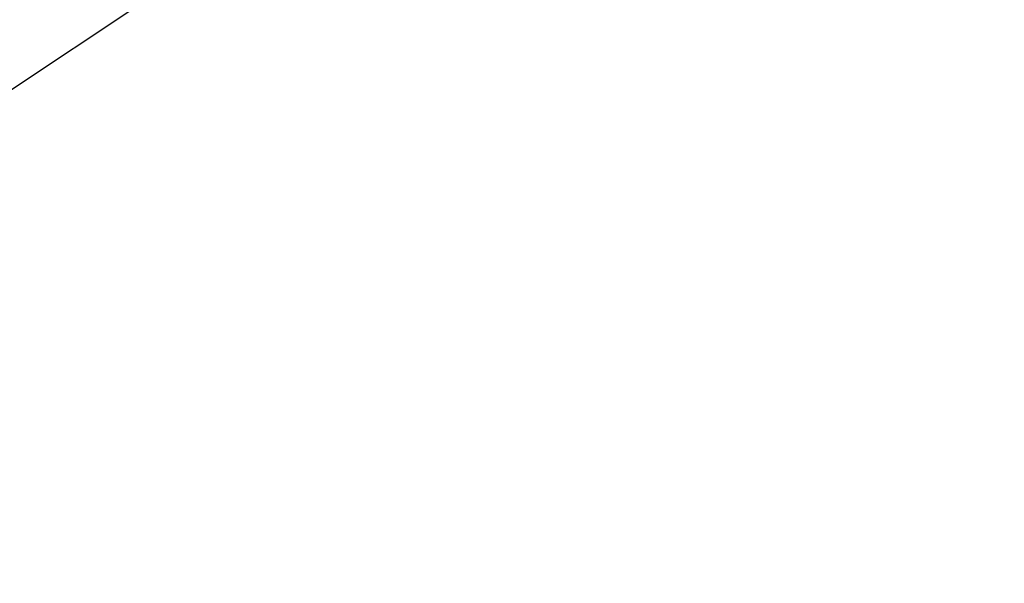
# Model space of a CAD drawing. Extents: x 0 to 363660, y 0 to 4201329.
# Tile 197 of 256: x 360284.1012 to 360284.1579, y 4200428.8107 to 4200428.8431. Entities that reach past the tile are written whole.
import ezdxf

# ---------------------------------------------------------------- set-up
doc = ezdxf.new("R2010")
doc.units = 0
doc.header["$LTSCALE"] = 0.5
doc.header["$MEASUREMENT"] = 0
doc.linetypes.add('CONTI', pattern=[0])
doc.linetypes.add('Д_ТРОТ_ТРУБА', pattern=[3, 1.5, -1.5])
doc.layers.add('(025) Дорога', color=7, linetype='Continuous')
doc.layers.add('GORIZDEFAULT', color=32, linetype='CONTI')
doc.layers.add('.', color=7, linetype='Continuous', lineweight=15)

# ---------------------------------------------------------------- blocks, each defined once
blk = doc.blocks.new('gergrgrre')
at = {"layer": '(025) Дорога', "linetype": 'Д_ТРОТ_ТРУБА', "flags": 128}
blk.add_lwpolyline([(360044.195281, 4200796.011665), (360041.816441, 4200791.772535), (360042.358386, 4200788.304142), (360046.086689, 4200780.209978), (360059.012108, 4200755.886942), (360082.265896, 4200713.415003), (360119.837462, 4200651.910762), (360154.247768, 4200588.273479), (360168.951622, 4200565.337032), (360182.617822, 4200547.765948), (360213.043469, 4200512.043913), (360268.282938, 4200446.262167), (360308.926468, 4200401.534246), (360387.368572, 4200322.593366), (360428.116263, 4200283.497316), (360457.116097, 4200256.419789), (360464.885659, 4200245.443658), (360476.507188, 4200228.262836), (360489.060207, 4200214.49302), (360499.064873, 4200202.983669)], dxfattribs=at)
at = {"layer": 'GORIZDEFAULT', "color": 32}
blk.add_polyline3d([(360282, 4200427.459999, 539.5), (360283.44, 4200428.400002, 539.5), (360284.96, 4200429.410004, 539.5), (360286.53, 4200430.489998, 539.5), (360288.12, 4200431.610001, 539.5), (360289.68, 4200432.75, 539.5), (360291.18, 4200433.910004, 539.5), (360292.62, 4200435.07, 539.5), (360293.99, 4200436.220001, 539.5), (360295.26, 4200437.349998, 539.5), (360296.45, 4200438.449997, 539.5), (360297.53, 4200439.5, 539.5), (360298.5, 4200440.5, 539.5), (360299.35, 4200441.43, 539.5), (360300.12, 4200442.330002, 539.5), (360300.83, 4200443.220001, 539.5), (360301.51, 4200444.139999, 539.5), (360302.2, 4200445.099998, 539.5), (360302.94, 4200446.160004, 539.5), (360303.74, 4200447.32, 539.5), (360304.64, 4200448.610001, 539.5), (360305.61, 4200450, 539.5), (360306.63, 4200451.440002, 539.5), (360307.67, 4200452.879997, 539.5)], dxfattribs=at)

msp = doc.modelspace()

# ---------------------------------------------------------------- hatches: boundary and pattern name
at = {"layer": '.', "ltscale": 0.149071}
h = msp.add_hatch(color=256, dxfattribs=at)
h.dxf.hatch_style = 1
h.set_gradient(color1=(255, 255, 255), tint=1)
h.paths.add_polyline_path([(359890.240765, 4200193.891078), (361190.240765, 4200193.891078), (361190.240765, 4201328.891078), (359890.240765, 4201328.891078)])
h.paths.add_polyline_path([(359905.240765, 4201313.891078), (361175.240765, 4201313.891078), (361175.240765, 4200208.891078), (359905.240765, 4200208.891078)], flags=16)

# ---------------------------------------------------------------- block references
at = {"linetype": 'Continuous'}
msp.add_blockref('gergrgrre', (0, 0), dxfattribs=at)

doc.saveas('drawing.dxf')
